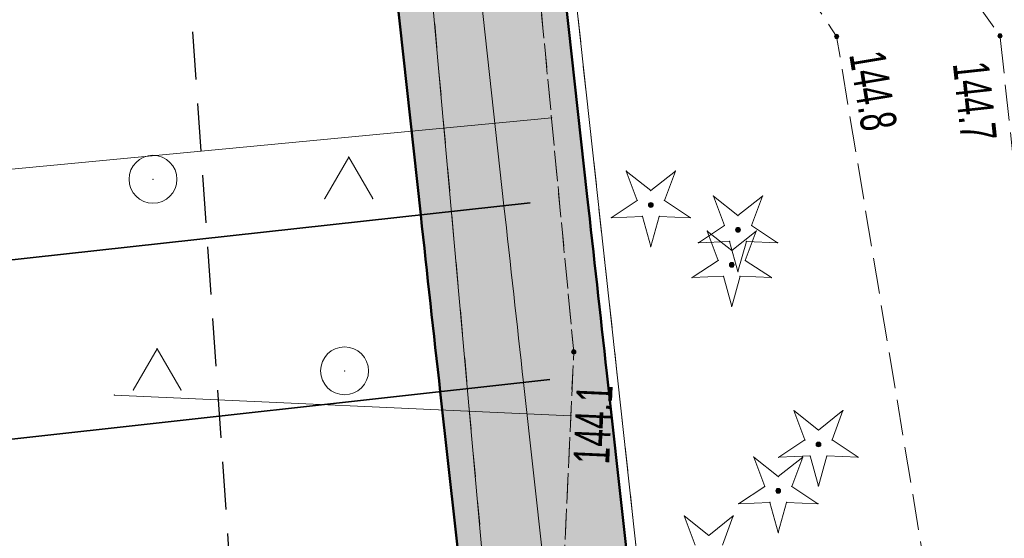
# Model space of a CAD drawing. Extents: x 6456700 to 6518119, y 5963420 to 5980059.
# Tile 240 of 256: x 6512452 to 6512473, y 5966564 to 5966575. Entities that reach past the tile are written whole.
import ezdxf
from ezdxf.enums import TextEntityAlignment as Align

# ---------------------------------------------------------------- set-up
doc = ezdxf.new("R2010")
doc.units = 0
doc.header["$MEASUREMENT"] = 0
for name, pattern in [('L_0_03', [1, 0.5, -0.5]), ('L_0_04', [1.5, 1, -0.5]), ('L_0_52', [1, 0.75, -0.25]), ('L_0_5A', [0.75, 0.5, -0.25])]:
    doc.linetypes.add(name, pattern=pattern)
doc.layers.get('0').update_dxf_attribs({"color": 2, "linetype": 'CONTINUOUS', "lineweight": 5})
for name, color, linetype, lineweight in [('000_Inne__niezydentyfikowane_', 7, 'CONTINUOUS', 18), ('18mm Kreska ciągła', 7, 'CONTINUOUS', 18), ('218_kontur_uzytku_gruntowego', 96, 'L_0_03', 18), ('219_dzialka_ewidencyjna', 7, 'CONTINUOUS', 18), ('35mm Ciągła', 7, 'CONTINUOUS', 35), ('50mm Kreska ciągła', 7, 'CONTINUOUS', 50), ('9mm Kreska ciągła', 252, 'CONTINUOUS', 9), ('drzewo_iglaste', 7, 'CONTINUOUS', 18), ('jezdnia', 7, 'CONTINUOUS', 18), ('pikieta_naturalna', 7, 'CONTINUOUS', 18), ('pikieta_naturalna_Atr2', 7, 'CONTINUOUS', 18), ('skarpa_nieumocniona', 7, 'CONTINUOUS', 18), ('teren_zalesiony', 7, 'CONTINUOUS', 18), ('Zakres', 7, 'CONTINUOUS', 18)]:
    doc.layers.add(name, color=color, linetype=linetype, lineweight=lineweight)
doc.styles.get("Standard").update_dxf_attribs({"font": 'txt', "width": 0.75})

# ---------------------------------------------------------------- blocks, each defined once
blk = doc.blocks.new('mdcp_nowa')
at = {"layer": 'drzewo_iglaste', "linetype": 'Continuous', "lineweight": 18, "true_color": 0x009900}
for points in [[(6495196.47, 5983022.25, 1), (6495196.47, 5983022.35, 1)], [(6495198.29, 5983021.73, 1), (6495198.29, 5983021.83, 1)], [(6495198.16, 5983021, 1), (6495198.16, 5983021.1, 1)], [(6495199.97, 5983017.25, 1), (6495199.97, 5983017.35, 1)], [(6495199.13, 5983016.28, 1), (6495199.13, 5983016.38, 1)]]:
    blk.add_hatch(color=94, dxfattribs=at).paths.add_polyline_path(points)
at = {"layer": 'pikieta_naturalna', "linetype": 'Continuous', "lineweight": 18, "true_color": 0x000000}
for points in [[(6495200.35, 5983025.775, 1), (6495200.35, 5983025.865, 1)], [(6495203.76, 5983025.785, 1), (6495203.76, 5983025.875, 1)], [(6495194.86, 5983019.185, 1), (6495194.86, 5983019.275, 1)]]:
    blk.add_hatch(color=18, dxfattribs=at).paths.add_polyline_path(points)
at = {"layer": '000_Inne__niezydentyfikowane_', "linetype": 'Continuous', "lineweight": 18, "flags": 128}
for points in [[(6495194.4, 5983024.12), (6495175.14, 5983022.29)], [(6495194.8, 5983017.9), (6495185.27, 5983018.33)]]:
    blk.add_lwpolyline(points, dxfattribs=at)
at = {"layer": '000_Inne__niezydentyfikowane_'}
for p in [(6495194.4, 5983024.12), (6495185.27, 5983018.33), (6495194.8, 5983017.9)]:
    blk.add_point(p, dxfattribs=at)
at = {"layer": '218_kontur_uzytku_gruntowego', "lineweight": 18, "flags": 128}
for points in [[(6495189.39, 5983076.89), (6495199.98, 5982980.36)], [(6495199.25, 5982944.91), (6495187.44, 5983076.36)]]:
    blk.add_lwpolyline(points, dxfattribs=at)
at = {"layer": '219_dzialka_ewidencyjna', "color": 3, "linetype": 'Continuous', "lineweight": 18, "flags": 128}
for points in [[(6495199.98, 5982980.36), (6495189.39, 5983076.89)], [(6495199.25, 5982944.91), (6495187.44, 5983076.36)]]:
    blk.add_lwpolyline(points, dxfattribs=at)
at = {"layer": 'drzewo_iglaste', "color": 94, "linetype": 'Continuous', "lineweight": 13, "flags": 128}
for points in [[(6495196.187, 5983022.393), (6495195.958, 5983023.006)], [(6495195.958, 5983023.006), (6495196.47, 5983022.599)], [(6495196.47, 5983022.599), (6495196.982, 5983023.006)], [(6495196.982, 5983023.006), (6495196.753, 5983022.393)], [(6495195.642, 5983022.032), (6495196.187, 5983022.393)], [(6495196.753, 5983022.393), (6495197.298, 5983022.032)], [(6495198.007, 5983021.873), (6495197.778, 5983022.486)], [(6495197.778, 5983022.486), (6495198.29, 5983022.079)], [(6495198.29, 5983022.079), (6495198.802, 5983022.486)], [(6495198.802, 5983022.486), (6495198.573, 5983021.873)], [(6495196.295, 5983022.06), (6495195.642, 5983022.032)], [(6495196.47, 5983021.43), (6495196.295, 5983022.06)], [(6495196.645, 5983022.06), (6495196.47, 5983021.43)], [(6495197.298, 5983022.032), (6495196.645, 5983022.06)], [(6495197.462, 5983021.512), (6495198.007, 5983021.873)], [(6495197.877, 5983021.143), (6495197.648, 5983021.756)], [(6495197.648, 5983021.756), (6495198.16, 5983021.349)], [(6495198.16, 5983021.349), (6495198.672, 5983021.756)], [(6495198.672, 5983021.756), (6495198.443, 5983021.143)], [(6495198.573, 5983021.873), (6495199.118, 5983021.512)], [(6495198.115, 5983021.54), (6495197.462, 5983021.512)], [(6495198.29, 5983020.91), (6495198.115, 5983021.54)], [(6495198.465, 5983021.54), (6495198.29, 5983020.91)], [(6495199.118, 5983021.512), (6495198.465, 5983021.54)], [(6495197.332, 5983020.782), (6495197.877, 5983021.143)], [(6495198.443, 5983021.143), (6495198.988, 5983020.782)], [(6495197.985, 5983020.81), (6495197.332, 5983020.782)], [(6495198.16, 5983020.18), (6495197.985, 5983020.81)], [(6495198.335, 5983020.81), (6495198.16, 5983020.18)], [(6495198.988, 5983020.782), (6495198.335, 5983020.81)], [(6495199.458, 5983018.006), (6495199.97, 5983017.599)], [(6495199.687, 5983017.393), (6495199.458, 5983018.006)], [(6495199.97, 5983017.599), (6495200.482, 5983018.006)], [(6495200.482, 5983018.006), (6495200.253, 5983017.393)], [(6495199.142, 5983017.032), (6495199.687, 5983017.393)], [(6495200.253, 5983017.393), (6495200.798, 5983017.032)], [(6495198.618, 5983017.036), (6495199.13, 5983016.629)], [(6495198.847, 5983016.423), (6495198.618, 5983017.036)], [(6495199.13, 5983016.629), (6495199.642, 5983017.036)], [(6495199.795, 5983017.06), (6495199.142, 5983017.032)], [(6495199.642, 5983017.036), (6495199.413, 5983016.423)], [(6495199.97, 5983016.43), (6495199.795, 5983017.06)], [(6495200.145, 5983017.06), (6495199.97, 5983016.43)], [(6495200.798, 5983017.032), (6495200.145, 5983017.06)], [(6495198.302, 5983016.062), (6495198.847, 5983016.423)], [(6495199.413, 5983016.423), (6495199.958, 5983016.062)], [(6495198.955, 5983016.09), (6495198.302, 5983016.062)], [(6495199.13, 5983015.46), (6495198.955, 5983016.09)], [(6495199.305, 5983016.09), (6495199.13, 5983015.46)], [(6495199.958, 5983016.062), (6495199.305, 5983016.09)], [(6495197.168, 5983015.806), (6495197.68, 5983015.399)], [(6495197.397, 5983015.193), (6495197.168, 5983015.806)], [(6495197.68, 5983015.399), (6495198.192, 5983015.806)], [(6495198.192, 5983015.806), (6495197.963, 5983015.193)]]:
    blk.add_lwpolyline(points, dxfattribs=at)
at = {"layer": 'drzewo_iglaste', "color": 94, "linetype": 'Continuous', "lineweight": 18}
for centre in [(6495196.47, 5983022.3), (6495198.29, 5983021.78), (6495198.16, 5983021.05), (6495199.97, 5983017.3), (6495199.13, 5983016.33)]:
    blk.add_circle(centre, 0.05, dxfattribs=at)
at = {"layer": 'drzewo_iglaste'}
for p in [(6495195.958, 5983023.006), (6495195.958, 5983023.006), (6495196.982, 5983023.006), (6495196.982, 5983023.006), (6495196.47, 5983022.599), (6495196.47, 5983022.599), (6495196.187, 5983022.393), (6495196.187, 5983022.393), (6495196.753, 5983022.393), (6495196.753, 5983022.393), (6495197.778, 5983022.486), (6495197.778, 5983022.486), (6495198.802, 5983022.486), (6495198.802, 5983022.486), (6495196.47, 5983022.3), (6495195.642, 5983022.032), (6495195.642, 5983022.032), (6495196.295, 5983022.06), (6495196.295, 5983022.06), (6495196.645, 5983022.06), (6495196.645, 5983022.06), (6495197.298, 5983022.032), (6495197.298, 5983022.032), (6495198.29, 5983022.079), (6495198.29, 5983022.079), (6495197.648, 5983021.756), (6495197.648, 5983021.756), (6495198.007, 5983021.873), (6495198.007, 5983021.873), (6495198.29, 5983021.78), (6495198.573, 5983021.873), (6495198.573, 5983021.873), (6495198.672, 5983021.756), (6495198.672, 5983021.756), (6495197.462, 5983021.512), (6495197.462, 5983021.512), (6495198.115, 5983021.54), (6495198.115, 5983021.54), (6495198.465, 5983021.54), (6495198.465, 5983021.54), (6495199.118, 5983021.512), (6495199.118, 5983021.512), (6495196.47, 5983021.43), (6495196.47, 5983021.43), (6495198.16, 5983021.349), (6495198.16, 5983021.349), (6495197.877, 5983021.143), (6495197.877, 5983021.143), (6495198.443, 5983021.143), (6495198.443, 5983021.143), (6495198.16, 5983021.05), (6495198.29, 5983020.91), (6495198.29, 5983020.91), (6495197.332, 5983020.782), (6495197.332, 5983020.782), (6495197.985, 5983020.81), (6495197.985, 5983020.81), (6495198.335, 5983020.81), (6495198.335, 5983020.81), (6495198.988, 5983020.782), (6495198.988, 5983020.782), (6495198.16, 5983020.18), (6495198.16, 5983020.18), (6495199.458, 5983018.006), (6495199.458, 5983018.006), (6495200.482, 5983018.006), (6495200.482, 5983018.006), (6495199.97, 5983017.599), (6495199.97, 5983017.599), (6495199.687, 5983017.393), (6495199.687, 5983017.393), (6495200.253, 5983017.393), (6495200.253, 5983017.393), (6495199.97, 5983017.3), (6495198.618, 5983017.036), (6495198.618, 5983017.036), (6495199.142, 5983017.032), (6495199.142, 5983017.032), (6495199.642, 5983017.036), (6495199.642, 5983017.036), (6495199.795, 5983017.06), (6495199.795, 5983017.06), (6495200.145, 5983017.06), (6495200.145, 5983017.06), (6495200.798, 5983017.032), (6495200.798, 5983017.032), (6495199.13, 5983016.629), (6495199.13, 5983016.629), (6495198.847, 5983016.423), (6495198.847, 5983016.423), (6495199.413, 5983016.423), (6495199.413, 5983016.423), (6495199.97, 5983016.43), (6495199.97, 5983016.43), (6495199.13, 5983016.33), (6495198.302, 5983016.062), (6495198.302, 5983016.062), (6495198.955, 5983016.09), (6495198.955, 5983016.09), (6495199.305, 5983016.09), (6495199.305, 5983016.09), (6495199.958, 5983016.062), (6495199.958, 5983016.062), (6495197.168, 5983015.806), (6495197.168, 5983015.806), (6495198.192, 5983015.806), (6495198.192, 5983015.806), (6495197.68, 5983015.399), (6495197.68, 5983015.399), (6495199.13, 5983015.46), (6495199.13, 5983015.46)]:
    blk.add_point(p, dxfattribs=at)
at = {"layer": 'jezdnia', "color": 7, "linetype": 'L_0_52', "lineweight": 18, "flags": 128}
blk.add_lwpolyline([(6495195.83, 5982978.97), (6495200.77, 5982990.52), (6495203.76, 5983005.28), (6495200.35, 5983025.82), (6495193.24, 5983036.29), (6495189.14, 5983049.6), (6495185.12, 5983067.8), (6495183.17, 5983077.08), (6495178.19, 5983089.73), (6495174.64, 5983098.86), (6495168.43, 5983115.09), (6495161.55, 5983133.83), (6495154.76, 5983147.58), (6495144.33, 5983166.27), (6495135.54, 5983182.13), (6495131.43, 5983212.99), (6495131.68, 5983233.26), (6495131.46, 5983243.99), (6495128.32, 5983280.81), (6495127.29, 5983298.52), (6495124.19, 5983336.19), (6495123.5, 5983344), (6495121.28, 5983367.92), (6495119.64, 5983396.13), (6495116.73, 5983412.76), (6495117.19, 5983441.35), (6495116.43, 5983457.42), (6495115.48, 5983476.53), (6495115.11, 5983482.62), (6495112.3, 5983484.4), (6495091.45, 5983481.81), (6495091.37, 5983484.19), (6495109.96, 5983486.92), (6495113.25, 5983490.41), (6495113.24, 5983503.43), (6495112.69, 5983521.82), (6495113.13, 5983545.8), (6495113.51, 5983566.95), (6495116.02, 5983585), (6495118.4, 5983609.28), (6495123.42, 5983650.06), (6495131.2, 5983686.54), (6495140.07, 5983719.72), (6495146.41, 5983753.33), (6495149.05, 5983763.24), (6495154.18, 5983776.85), (6495160.67, 5983784.68), (6495175.29, 5983798.4), (6495197.26, 5983816.17), (6495217.4, 5983831.86), (6495238.65, 5983846.53), (6495263.72, 5983869.02), (6495276.39, 5983884.8), (6495285.32, 5983901), (6495289.2, 5983910.41), (6495292.89, 5983924.2), (6495294.78, 5983930.12), (6495299.2, 5983944.93), (6495304.61, 5983964.52), (6495307.5, 5983979.46), (6495307.59, 5983992.22), (6495306.46, 5984009.09), (6495305.69, 5984028.3), (6495305.67, 5984038.17), (6495300.99, 5984057.07), (6495297.28, 5984082.3), (6495291.79, 5984107.54), (6495288.36, 5984130.45), (6495280.64, 5984151.56), (6495274.64, 5984171.22), (6495270.98, 5984181.26), (6495273.99, 5984181.03), (6495276.87, 5984171.8), (6495283.5, 5984152.14), (6495291.35, 5984131.82), (6495294.78, 5984110.77), (6495299.68, 5984081.31), (6495303.27, 5984060.79), (6495332.62, 5984062.58), (6495350.78, 5984065.69), (6495352.73, 5984070.57), (6495357.63, 5984062.1), (6495352.37, 5984062.87), (6495334.16, 5984059.86), (6495303.89, 5984056.79), (6495307.64, 5984045.46), (6495309.06, 5984037.47), (6495310.62, 5984029.01), (6495312.95, 5983997.49), (6495310.44, 5983991.82), (6495310.09, 5983979.31), (6495307.08, 5983963.82), (6495301.68, 5983944.67), (6495295.97, 5983923.79), (6495292.77, 5983913.71), (6495290.13, 5983906.38), (6495284.32, 5983893.37), (6495278.05, 5983883.04), (6495264.46, 5983865.44), (6495239.09, 5983842.69), (6495219.23, 5983829.73), (6495216.93, 5983819.97), (6495223.58, 5983813.84), (6495228.16, 5983809.41), (6495224.21, 5983807.55), (6495214.94, 5983813.05), (6495207.87, 5983817.5), (6495201.24, 5983815.27), (6495178.34, 5983796.41), (6495165.6, 5983786.15), (6495159.73, 5983777.73), (6495154.77, 5983771.17), (6495151.16, 5983759.97), (6495150.26, 5983749.93), (6495142.6, 5983719.51), (6495134.42, 5983684.95), (6495127.4, 5983650.76), (6495120.08, 5983602.2), (6495117.42, 5983578.29), (6495115.94, 5983567.9), (6495115.38, 5983544.13), (6495115.07, 5983520.98), (6495115.65, 5983504.52), (6495116.24, 5983490.91), (6495120.25, 5983487.29), (6495126.33, 5983487.84), (6495143.65, 5983489.58), (6495144.46, 5983486.94), (6495127.88, 5983485.15), (6495121.64, 5983482.36), (6495118.37, 5983476.22), (6495119.55, 5983458.22), (6495119.45, 5983441.1), (6495120.18, 5983413.18), (6495121.99, 5983405.13), (6495126.07, 5983403.29), (6495130.48, 5983403.23), (6495129.73, 5983399.77), (6495124.35, 5983396.96), (6495123.73, 5983368.04), (6495126.63, 5983336.2), (6495129.59, 5983298.85), (6495131.1, 5983280.79), (6495133, 5983262.8), (6495134.25, 5983243.51), (6495134.8, 5983233.03), (6495133.67, 5983213.6), (6495138.07, 5983181.73), (6495146.27, 5983167.62), (6495157.18, 5983147.99), (6495163.68, 5983134.39), (6495170.96, 5983115.51), (6495175.46, 5983104.48), (6495181.17, 5983100.74), (6495199.93, 5983101.55), (6495199.17, 5983099.07), (6495182.34, 5983097.53), (6495180.35, 5983094.32), (6495185.39, 5983081.2), (6495192.07, 5983052.44), (6495195.58, 5983038.04), (6495198.53, 5983033.23), (6495203.76, 5983025.83), (6495206.13, 5983003.89), (6495202.54, 5982989.27), (6495201.18, 5982984.38), (6495199.22, 5982977.33), (6495199.31, 5982965.37), (6495200.17, 5982948.62), (6495203.01, 5982926.24), (6495205.43, 5982907.13), (6495210.02, 5982873.53), (6495214.31, 5982847.66), (6495217.75, 5982836.69), (6495222.16, 5982822), (6495228.36, 5982806.97), (6495230.37, 5982804.25), (6495235.28, 5982800.03), (6495240.12, 5982797.03), (6495226.36, 5982801.25), (6495225.42, 5982799.59), (6495224.16, 5982791.52), (6495222.71, 5982778.54), (6495222.21, 5982760.62), (6495221.26, 5982748.78), (6495217.72, 5982722.5), (6495220.89, 5982699.43), (6495222.63, 5982688.01), (6495226.82, 5982681.43), (6495232.44, 5982678.09), (6495238.57, 5982677.74), (6495238.58, 5982674.2), (6495234.94, 5982674.18), (6495222.7, 5982675.95), (6495211.13, 5982675.67), (6495203.44, 5982672.24), (6495190.56, 5982660.85), (6495183.64, 5982651.87), (6495180.18, 5982645.51), (6495176.56, 5982638.14), (6495173.06, 5982629.9), (6495169.79, 5982622.28), (6495168.95, 5982621.1), (6495167.1, 5982622.09), (6495169.54, 5982629.99), (6495175.88, 5982643.52), (6495181.21, 5982652.88), (6495188.25, 5982661.9), (6495200.25, 5982673.34), (6495211.64, 5982680.53), (6495218.14, 5982692.06), (6495218.39, 5982699.72), (6495215.1, 5982723.62), (6495216.08, 5982729.8), (6495218.41, 5982743.49), (6495220.09, 5982761.04), (6495220.41, 5982779.3), (6495221.74, 5982791.03), (6495222.5, 5982799.07), (6495220.92, 5982803.86), (6495210.51, 5982812.59), (6495206.38, 5982817.94), (6495202.5, 5982823.86), (6495197.41, 5982834.99), (6495191.07, 5982840.79), (6495178.96, 5982851.25), (6495180.72, 5982852.83), (6495192.33, 5982842.82), (6495193.9, 5982841.49), (6495196.29, 5982839.47), (6495200.7, 5982838.43), (6495206.86, 5982825.62), (6495210.11, 5982820.87), (6495214.26, 5982814.71), (6495221.36, 5982809.09), (6495224.36, 5982806.84), (6495223.38, 5982810.9), (6495218.5, 5982823.84), (6495214.57, 5982836.22), (6495211.53, 5982847.15), (6495206.8, 5982872.08), (6495202.64, 5982906.51), (6495199.04, 5982926.21), (6495196.67, 5982948.55), (6495195.68, 5982964.58)], close=True, dxfattribs=at)
at = {"layer": 'jezdnia'}
for p in [(6495200.35, 5983025.82), (6495203.76, 5983025.83)]:
    blk.add_point(p, dxfattribs=at)
at = {"layer": 'pikieta_naturalna', "color": 7, "linetype": 'Continuous', "lineweight": 18}
for centre in [(6495200.35, 5983025.82), (6495203.76, 5983025.83), (6495194.86, 5983019.23)]:
    blk.add_circle(centre, 0.045, dxfattribs=at)
at = {"layer": 'pikieta_naturalna'}
for p in [(6495200.35, 5983025.82), (6495203.76, 5983025.83), (6495194.86, 5983019.23)]:
    blk.add_point(p, dxfattribs=at)
at = {"layer": 'skarpa_nieumocniona', "color": 7, "linetype": 'L_0_5A', "lineweight": 18, "flags": 128}
blk.add_lwpolyline([(6495217.65, 5982814.39), (6495212.8, 5982822.34), (6495206.86, 5982825.62), (6495200.7, 5982838.43), (6495195.46, 5982859.44), (6495192.63, 5982871.32), (6495188.85, 5982881.97), (6495183.52, 5982886.94), (6495176.14, 5982900.76), (6495180, 5982904.6), (6495179.15, 5982911.71), (6495175.72, 5982920.63), (6495175.98, 5982930.29), (6495180.63, 5982930.17), (6495180.83, 5982936.86), (6495177.45, 5982936.98), (6495177.48, 5982938.07), (6495176.61, 5982948.59), (6495174.13, 5982984.91), (6495177.26, 5983009.97), (6495168.41, 5983061.47), (6495162.99, 5983082.43), (6495163.97, 5983097.34), (6495159.47, 5983111.58), (6495154.72, 5983137.09), (6495143.3, 5983161.31), (6495133.93, 5983178.05), (6495127.78, 5983190.6), (6495121.74, 5983201), (6495109.97, 5983223.74), (6495115.06, 5983236.61), (6495123.33, 5983219.43), (6495128.48, 5983200.73), (6495134.02, 5983183.5), (6495140.69, 5983170.38), (6495148.28, 5983157.89), (6495159.34, 5983136.7), (6495163.67, 5983127.48), (6495166.42, 5983114.5), (6495172.48, 5983096.4), (6495178.19, 5983089.73), (6495183.17, 5983077.08), (6495185.12, 5983067.8), (6495189.14, 5983049.6), (6495193.24, 5983036.29), (6495194.86, 5983019.23), (6495194.22, 5983005.35), (6495194.46, 5982985.14), (6495193.02, 5982977.78), (6495193.03, 5982974.24), (6495193.09, 5982968.66), (6495193.64, 5982959.29), (6495195.49, 5982946.34), (6495195.53, 5982929.96), (6495198.39, 5982919.26), (6495200.73, 5982901.53), (6495201.7, 5982891.53), (6495206.08, 5982861.3), (6495209.07, 5982851.75), (6495212.1, 5982842.39), (6495218.5, 5982823.84), (6495223.38, 5982810.9), (6495221.36, 5982809.09)], close=True, dxfattribs=at)
at = {"layer": 'skarpa_nieumocniona'}
blk.add_point((6495194.86, 5983019.23), dxfattribs=at)
blk.add_point((6495194.86, 5983019.23), dxfattribs=at)
at = {"layer": 'teren_zalesiony', "color": 7, "linetype": 'L_0_5A', "lineweight": 18, "flags": 128}
blk.add_lwpolyline([(6495177.26, 5983009.97), (6495168.41, 5983061.47), (6495162.99, 5983082.43), (6495163.97, 5983097.34), (6495172.48, 5983096.4), (6495178.19, 5983089.73), (6495183.17, 5983077.08), (6495185.12, 5983067.8), (6495189.14, 5983049.6), (6495193.24, 5983036.29), (6495194.86, 5983019.23), (6495194.22, 5983005.35), (6495194.46, 5982985.14), (6495193.02, 5982977.78), (6495193.03, 5982974.24), (6495193.09, 5982968.66), (6495193.64, 5982959.29), (6495195.49, 5982946.34), (6495195.53, 5982929.96), (6495198.39, 5982919.26), (6495200.73, 5982901.53), (6495201.7, 5982891.53), (6495206.08, 5982861.3), (6495209.07, 5982851.75), (6495195.46, 5982859.44), (6495192.63, 5982871.32), (6495188.85, 5982881.97), (6495183.52, 5982886.94), (6495176.14, 5982900.76), (6495182.8, 5982899.3), (6495180.63, 5982930.17), (6495180.83, 5982936.86), (6495174.13, 5982984.91)], close=True, dxfattribs=at)
at = {"layer": 'teren_zalesiony', "color": 7, "linetype": 'Continuous', "lineweight": 18, "flags": 128}
for points in [[(6495189.663, 5983022.433), (6495190.163, 5983023.299)], [(6495190.163, 5983023.299), (6495190.663, 5983022.433)], [(6495185.663, 5983018.433), (6495186.163, 5983019.299)], [(6495186.163, 5983019.299), (6495186.663, 5983018.433)]]:
    blk.add_lwpolyline(points, dxfattribs=at)
at = {"layer": 'teren_zalesiony', "color": 7, "linetype": 'Continuous', "lineweight": 18}
for centre in [(6495186.076, 5983022.836), (6495190.076, 5983018.836)]:
    blk.add_circle(centre, 0.5, dxfattribs=at)
at = {"layer": 'teren_zalesiony'}
for p in [(6495190.163, 5983023.299), (6495190.163, 5983023.299), (6495186.076, 5983022.836), (6495189.663, 5983022.433), (6495190.663, 5983022.433), (6495186.163, 5983019.299), (6495186.163, 5983019.299), (6495194.86, 5983019.23), (6495190.076, 5983018.836), (6495185.663, 5983018.433), (6495186.663, 5983018.433)]:
    blk.add_point(p, dxfattribs=at)
at = {"layer": 'Zakres', "linetype": 'L_0_04', "lineweight": 25, "flags": 128}
blk.add_lwpolyline([(6495113.77, 5985050.22), (6495121.12, 5984877.07), (6495125.76, 5984757.87), (6495129.89, 5984649.81), (6495141.08, 5984611.3), (6495145.77, 5984544.53), (6495147.36, 5984487.27), (6495157.22, 5984392.07), (6495162.95, 5984387.45), (6495180.24, 5984384.16), (6495229.5, 5984386.61), (6495251.65, 5984373.41), (6495258.77, 5984357.12), (6495255.44, 5984330.44), (6495250.77, 5984304.39), (6495252.21, 5984282.78), (6495255.46, 5984256.45), (6495254.94, 5984238.25), (6495266.4, 5984211), (6495277.24, 5984182.33), (6495294.2, 5984133.19), (6495300.94, 5984095.37), (6495313.24, 5984037.69), (6495317.44, 5983978.18), (6495300.35, 5983922.18), (6495282.35, 5983883.38), (6495266.21, 5983862.23), (6495242.03, 5983839.67), (6495211.11, 5983816.86), (6495158.26, 5983772.66), (6495130.6, 5983651.16), (6495116.31, 5983543.43), (6495129.51, 5983346.73), (6495134.58, 5983264.71), (6495139.64, 5983186.97), (6495193.25, 5983077.94), (6495199.2, 5983041.97), (6495206.23, 5983026), (6495208.96, 5983004.88), (6495202.27, 5982979.48), (6495202.42, 5982950.13), (6495209.35, 5982897.38), (6495215.97, 5982850.34), (6495228.6, 5982809.97), (6495226.85, 5982778.82), (6495225.04, 5982750.56), (6495220.26, 5982723.37), (6495226.54, 5982679.97), (6495206.06, 5982669.48), (6495192.68, 5982657.71), (6495184.57, 5982648.65), (6495174.78, 5982624.58), (6495164.23, 5982604.61), (6495150.7, 5982588.3), (6495137.69, 5982582.43), (6495118.26, 5982573.75), (6495100.35, 5982558.42), (6495090.36, 5982544.99), (6495075.87, 5982519.06), (6495060.83, 5982499.68), (6495049.41, 5982485.49), (6495035.07, 5982459.7), (6495006.7, 5982406.64), (6494980.89, 5982351.84), (6494944.35, 5982293.29), (6494925.72, 5982250.11), (6494905.2, 5982190.37), (6494898.43, 5982153.5), (6494879.51, 5982063.89), (6494864.14, 5981992.66), (6494816.93, 5981768.61), (6494777.79, 5981577.7), (6494739.84, 5981394.72), (6494718.65, 5981297.89), (6494716.45, 5981237.31), (6494738.62, 5981208.21), (6494776.48, 5981173.06), (6494817.16, 5981137.44), (6494847.63, 5981109.8), (6494877.39, 5981077.08), (6494912.75, 5981030.55), (6494916.06, 5981014.71), (6494903.86, 5980957.01), (6494916.13, 5980953.51), (6494892.32, 5980927.59), (6494850.7, 5980858.8), (6494806.81, 5980779.89), (6494785.1, 5980753.49), (6494715.22, 5980723.29), (6494679.96, 5980686.78), (6494651.35, 5980651.29), (6494549.14, 5980683.24), (6494511.84, 5980659.66), (6494443.61, 5980630.33), (6494428.78, 5980598.6), (6494431.58, 5980579.46), (6494420.56, 5980549.76), (6494416.45, 5980528.2), (6494403.86, 5980507.16), (6494388.89, 5980482.96), (6494365.32, 5980407.99), (6494335.67, 5980315.15), (6494332.29, 5980297.41), (6494335.1, 5980278.18), (6494347.25, 5980254.84), (6494336.79, 5980250.09), (6494300.04, 5980271.34), (6494320.8, 5980301.43), (6494336.81, 5980349.17), (6494344.85, 5980380.92), (6494360.85, 5980437.13), (6494374.18, 5980476.38), (6494386.14, 5980498.84), (6494403.02, 5980528.52), (6494411.33, 5980563.19), (6494420.84, 5980586.25), (6494420.25, 5980601.11), (6494434.95, 5980635.94), (6494446.75, 5980644.99), (6494465.77, 5980647.27), (6494513.02, 5980669.46), (6494507.85, 5980679.68), (6494547.89, 5980705.83), (6494570.06, 5980691.34), (6494636.17, 5980669.05), (6494706.14, 5980756.86), (6494742.78, 5980772.58), (6494798.53, 5980814.27), (6494826.12, 5980867.97), (6494849.57, 5980908.6), (6494845.35, 5980942.01), (6494853.94, 5980970.83), (6494891.08, 5980960.54), (6494890.11, 5980965.73), (6494903.94, 5981025.69), (6494869.98, 5981070.3), (6494770.97, 5981160.58), (6494728.18, 5981200.64), (6494706.13, 5981229.56), (6494707.94, 5981299.75), (6494728.84, 5981398.1), (6494767.06, 5981580.19), (6494806.17, 5981770.55), (6494854.36, 5981994.76), (6494869.73, 5982065.97), (6494888.61, 5982155.44), (6494891.67, 5982173.95), (6494895.82, 5982197.45), (6494916.38, 5982253.72), (6494935.47, 5982297.95), (6494954.97, 5982331.67), (6494972.09, 5982356.64), (6494997.76, 5982411.14), (6495026.29, 5982464.48), (6495041.09, 5982491.09), (6495052.99, 5982505.88), (6495067.51, 5982524.6), (6495081.94, 5982550.43), (6495092.99, 5982565.28), (6495112.86, 5982582.29), (6495133.59, 5982591.55), (6495144.48, 5982596.46), (6495155.87, 5982610.19), (6495165.7, 5982628.8), (6495175.96, 5982654.03), (6495185.62, 5982664.83), (6495200.4, 5982677.82), (6495212.49, 5982688.04), (6495209.64, 5982723.43), (6495215.22, 5982750.57), (6495216.87, 5982779.54), (6495218.31, 5982809.31), (6495206.86, 5982847.92), (6495199.44, 5982894.74), (6495192.11, 5982948.71), (6495190.16, 5982979.24), (6495183.47, 5983075.16), (6495129.79, 5983184.34), (6495124.6, 5983264.07), (6495119.53, 5983346.09), (6495106.27, 5983543.75), (6495120.74, 5983652.9), (6495148.75, 5983779.42), (6495204.15, 5983826.04), (6495273.41, 5983889.36), (6495288.53, 5983927.42), (6495300.83, 5983964.69), (6495303.91, 5983980.14), (6495301.32, 5984039.55), (6495291.1, 5984093.63), (6495284.5, 5984130.67), (6495267.84, 5984178.93), (6495257.12, 5984207.3), (6495244.96, 5984236.19), (6495244.79, 5984255.42), (6495242.25, 5984281.97), (6495240.71, 5984304.95), (6495245.55, 5984331.94), (6495248.51, 5984355.64), (6495243.77, 5984366.47), (6495226.98, 5984376.47), (6495179.54, 5984374.12), (6495158.61, 5984378.09), (6495147.7, 5984386.91), (6495137.38, 5984486.61), (6495135.78, 5984544.04), (6495131.18, 5984609.54), (6495119.95, 5984648.2), (6495115.76, 5984757.49), (6495111.12, 5984876.67), (6495103.73, 5985050.93), (6495109.36, 5985081.73), (6495120.41, 5985085.88)], close=True, dxfattribs=at)
at = {"layer": 'pikieta_naturalna_Atr2', "color": 7, "lineweight": 15, "width": 0.66}
for s, rotation, p in [('144.8', 279.4, (6495201.35, 5983025.563)), ('144.7', 276.2, (6495203.52, 5983025.33)), ('144.1', 87.4, (6495194.85, 5983016.91))]:
    blk.add_text(s, height=0.75, rotation=rotation, dxfattribs=at).set_placement(p, align=Align.TOP_LEFT)

msp = doc.modelspace()

# ---------------------------------------------------------------- block references
at = {"linetype": 'ByBlock'}
msp.add_blockref('mdcp_nowa', (17268.786, -16450.998), dxfattribs=at)

# ---------------------------------------------------------------- next in the draw order: hatches: boundary and pattern name
at = {"layer": '9mm Kreska ciągła'}
h = msp.add_hatch(dxfattribs=at)
h.set_pattern_fill('SAND_AND_LIME', color=4, scale=0.1)
h.set_pattern_definition([(37.5, (6512162.38958, 5966557.36103), (-0.006803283, 0.208096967), [0, -0.16416, 0, -0.1836, 0, -0.1755]), (7.5, (6512162.38958, 5966557.36103), (0.191135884, 0.304791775), [0, -0.08856, 0, -0.14796, 0, -0.0567]), (327.5, (6512162.25674, 5966557.36103), (0.33632732, 0.000611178), [0, -0.054, 0, -0.1944, 0, -0.2538]), (317.5, (6512162.25674, 5966557.36103), (0.324661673, 0.09478896), [0, -0.027, 0, -0.12744, 0, -0.1458])])
edge = h.paths.add_edge_path()
edge.add_arc((6512516.367, 5967810.283), 3, 311.5869, 347.3062, ccw=False)
edge.add_arc((6512523.503, 5967802.242), 7.75, 131.5869, 180.7804)
edge.add_line((6512515.753, 5967802.137), (6512515.839, 5967795.832))
edge.add_arc((6512568.134, 5967796.544), 52.3, 180.7804, 202.2888)
edge.add_line((6512519.742, 5967776.708), (6512533.586, 5967742.935))
edge.add_arc((6512443.186, 5967705.88), 97.7, 19.24547, 22.28878, ccw=False)
edge.add_line((6512535.426, 5967738.083), (6512551.885, 5967690.939))
edge.add_arc((6512459.645, 5967658.735), 97.7, 10.33082, 19.24547, ccw=False)
edge.add_line((6512555.761, 5967676.256), (6512567.725, 5967610.623))
edge.add_arc((6512717.556, 5967637.935), 152.3, 190.33082, 193.90778)
edge.add_line((6512569.721, 5967601.328), (6512572.468, 5967590.235))
edge.add_arc((6512477.632, 5967566.752), 97.7, 359.59588, 373.90778, ccw=False)
edge.add_line((6512575.33, 5967566.063), (6512575.106, 5967534.367))
edge.add_arc((6512497.408, 5967534.915), 77.7, 343.87223, 359.59588, ccw=False)
edge.add_line((6512572.05, 5967513.331), (6512569.54, 5967504.651))
edge.add_arc((6512475.685, 5967531.79), 97.7, 339.08524, 343.87223, ccw=False)
edge.add_line((6512566.948, 5967496.914), (6512545.985, 5967442.059))
edge.add_arc((6512524.78, 5967450.162), 22.7, 313.2875, 339.0852, ccw=False)
edge.add_line((6512540.345, 5967433.638), (6512504.063, 5967399.463))
edge.add_line((6512504.063, 5967399.463), (6512490.766, 5967386.938))
edge.add_arc((6512149.514, 5967749.225), 497.7, 309.16671, 313.28749, ccw=False)
edge.add_line((6512463.851, 5967363.353), (6512423.112, 5967330.167))
edge.add_arc((6512437.196, 5967312.877), 22.3, 129.1667, 169.6812)
edge.add_line((6512415.257, 5967316.872), (6512407.758, 5967275.686))
edge.add_arc((6511918.108, 5967364.836), 497.7, 347.25294, 349.68124, ccw=False)
edge.add_line((6512403.541, 5967255.02), (6512392.372, 5967205.646))
edge.add_arc((6512443.383, 5967194.106), 52.3, 167.2529, 172.4126)
edge.add_line((6512391.541, 5967201.011), (6512377.704, 5967097.137))
edge.add_arc((6512429.546, 5967090.232), 52.3, 172.4126, 183.9445)
edge.add_line((6512377.37, 5967086.634), (6512388.786, 5966921.07))
edge.add_arc((6510894.634, 5966818.042), 1497.7, 3.606413, 3.944541, ccw=False)
edge.add_line((6512389.368, 5966912.251), (6512395.777, 5966810.575))
edge.add_arc((6510402.033, 5966684.915), 1997.7, 2.742456, 3.606413, ccw=False)
edge.add_line((6512397.445, 5966780.498), (6512399.171, 5966744.457))
edge.add_arc((6512436.429, 5966746.242), 37.3, 182.7425, 206.0885)
edge.add_line((6512402.929, 5966729.839), (6512452.864, 5966627.857))
edge.add_arc((6512432.477, 5966617.874), 22.7, 6.2671, 26.0885, ccw=False)
edge.add_line((6512455.041, 5966620.352), (6512460.451, 5966571.093))
edge.add_arc((6515444.811, 5966898.838), 3002.303, 186.267142, 186.338012)
edge.add_line((6512460.859, 5966567.402), (6512461.669, 5966560.109))
edge.add_line((6512461.669, 5966560.109), (6512460.465, 5966557.361))
edge.add_line((6512460.465, 5966557.361), (6512465.434, 5966557.916))
edge.add_line((6512465.434, 5966557.916), (6512464.337, 5966567.789))
edge.add_arc((6515444.811, 5966898.838), 2998.803, 186.267142, 186.338012, ccw=False)
edge.add_line((6512463.93, 5966571.475), (6512458.52, 5966620.734))
edge.add_arc((6512432.477, 5966617.874), 26.2, 6.2671, 26.0885)
edge.add_line((6512456.008, 5966629.396), (6512406.072, 5966731.378))
edge.add_arc((6512436.429, 5966746.242), 33.8, 182.7425, 206.0885, ccw=False)
edge.add_line((6512402.667, 5966744.625), (6512400.941, 5966780.666))
edge.add_arc((6510402.033, 5966684.915), 2001.2, 2.742456, 3.606413)
edge.add_line((6512399.27, 5966810.795), (6512392.862, 5966912.471))
edge.add_arc((6510894.634, 5966818.042), 1501.2, 3.606413, 3.944541)
edge.add_line((6512392.278, 5966921.311), (6512380.862, 5967086.875))
edge.add_arc((6512429.546, 5967090.232), 48.8, 172.4126, 183.9445, ccw=False)
edge.add_line((6512381.174, 5967096.675), (6512395.01, 5967200.549))
edge.add_arc((6512443.383, 5967194.106), 48.8, 167.2529, 172.4126, ccw=False)
edge.add_line((6512395.786, 5967204.873), (6512406.955, 5967254.247))
edge.add_arc((6511918.108, 5967364.836), 501.2, 347.25294, 349.68124)
edge.add_line((6512411.202, 5967275.059), (6512418.7, 5967316.245))
edge.add_arc((6512437.196, 5967312.877), 18.8, 129.1667, 169.6812, ccw=False)
edge.add_line((6512425.323, 5967327.453), (6512466.061, 5967360.639))
edge.add_arc((6512149.514, 5967749.225), 501.2, 309.16671, 313.28749)
edge.add_line((6512493.166, 5967384.391), (6512506.462, 5967396.915))
edge.add_line((6512506.462, 5967396.915), (6512542.744, 5967431.09))
edge.add_arc((6512524.78, 5967450.162), 26.2, 313.2875, 339.0852)
edge.add_line((6512549.254, 5967440.809), (6512570.217, 5967495.664))
edge.add_arc((6512475.685, 5967531.79), 101.2, 339.08524, 343.87223)
edge.add_line((6512572.902, 5967503.679), (6512575.412, 5967512.359))
edge.add_arc((6512497.408, 5967534.915), 81.2, 343.87223, 359.59588)
edge.add_line((6512578.606, 5967534.342), (6512578.829, 5967566.038))
edge.add_arc((6512477.632, 5967566.752), 101.2, 359.59588, 373.90778)
edge.add_line((6512575.865, 5967591.076), (6512573.118, 5967602.169))
edge.add_arc((6512717.556, 5967637.935), 148.8, 190.33082, 193.90778, ccw=False)
edge.add_line((6512571.168, 5967611.25), (6512559.204, 5967676.884))
edge.add_arc((6512459.645, 5967658.735), 101.2, 10.33082, 19.24547)
edge.add_line((6512555.189, 5967692.092), (6512538.73, 5967739.237))
edge.add_arc((6512443.186, 5967705.88), 101.2, 19.24547, 22.28878)
edge.add_line((6512536.824, 5967744.262), (6512522.98, 5967778.036))
edge.add_arc((6512568.134, 5967796.544), 48.8, 180.7804, 202.2888, ccw=False)
edge.add_line((6512519.339, 5967795.88), (6512519.305, 5967798.372))
edge.add_arc((6512522.305, 5967798.413), 3, 27.7369, 180.7804, ccw=False)
edge.add_line((6512524.96, 5967799.809), (6512519.294, 5967809.624))

# ---------------------------------------------------------------- next in the draw order: linework, layer by layer
at = {"layer": '18mm Kreska ciągła', "color": 4, "ltscale": 0.1}
msp.add_lwpolyline([(6512463.699, 5966557.68), (6512462.598, 5966567.595, -0.000309), (6512462.19, 5966571.284), (6512456.781, 5966620.543, 0.086703), (6512454.436, 5966628.626), (6512404.501, 5966730.608, -0.10222), (6512400.919, 5966744.541), (6512399.193, 5966780.582, 0.00377), (6512397.523, 5966810.685), (6512391.115, 5966912.361, 0.001475), (6512390.532, 5966921.19), (6512379.116, 5967086.754, -0.05036), (6512379.439, 5967096.906), (6512393.275, 5967200.78, -0.022517), (6512394.079, 5967205.26), (6512405.248, 5967254.633, 0.010596), (6512409.48, 5967275.372), (6512416.979, 5967316.558, -0.178643), (6512424.217, 5967328.81), (6512464.956, 5967361.996, 0.017982), (6512491.966, 5967385.664), (6512505.262, 5967398.189)], format="xyb", dxfattribs=at)
at = {"layer": '35mm Ciągła'}
for p, q in [((6512462.737, 5966571.344), (6512432.916, 5966568.069)), ((6512463.144, 5966567.656), (6512433.328, 5966564.344))]:
    msp.add_line(p, q, dxfattribs=at)
at = {"layer": '50mm Kreska ciągła', "color": 5, "ltscale": 0.1}
for points in [[(6512465.438, 5966557.873), (6512464.337, 5966567.789, -0.000309), (6512463.93, 5966571.475), (6512458.52, 5966620.734, 0.086703), (6512456.008, 5966629.396), (6512406.072, 5966731.378, -0.10222), (6512402.667, 5966744.625)], [(6512399.171, 5966744.457, 0.10222), (6512402.929, 5966729.839), (6512452.864, 5966627.857, -0.086703), (6512455.041, 5966620.352), (6512460.451, 5966571.093, 0.000309), (6512460.859, 5966567.402), (6512461.669, 5966560.109), (6512460.465, 5966557.361)]]:
    msp.add_lwpolyline(points, format="xyb", dxfattribs=at)

doc.saveas('drawing.dxf')
